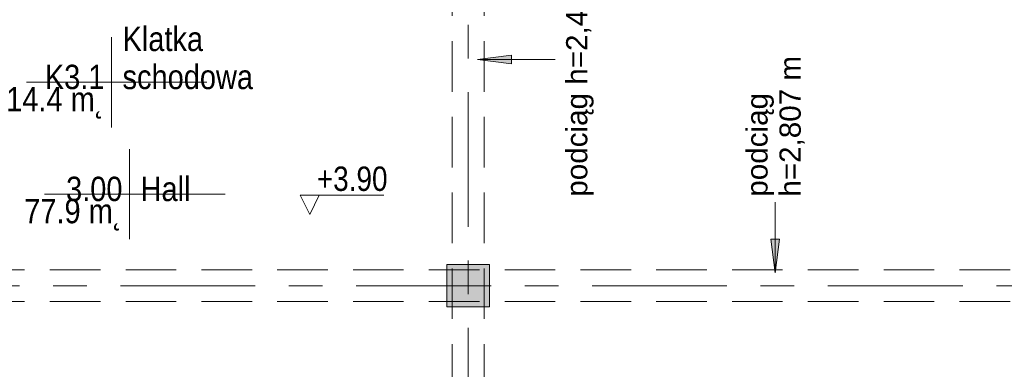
# Model space of a CAD drawing. Header units: centimetres. Extents: x -1737 to 22393, y -8842 to 3838.
# Tile 96 of 167: x -435 to 493, y 1289 to 1619. Entities that reach past the tile are written whole.
import ezdxf

# ---------------------------------------------------------------- set-up
doc = ezdxf.new("R2010")
doc.units = ezdxf.units.CM
doc.linetypes.add('Oś', pattern=[222.25, 127, -31.75, 31.75, -31.75])
doc.linetypes.add('Ukryte', pattern=[71.438, 47.625, -23.813])
for name, color, linetype, lineweight in [('A-AREA-IDEN', 2, 'Continuous', 13), ('A-DETL-HDLN', 90, 'Ukryte', 9), ('G-ANNO-DIMS', 111, 'Continuous', 13), ('G-ANNO-TEXT', 231, 'Continuous', 13), ('S-COLS', 52, 'Continuous', 13), ('S-GRID', 1, 'Continuous', 13)]:
    doc.layers.add(name, color=color, linetype=linetype, lineweight=lineweight)
doc.styles.add('Arial Narrow_4', font='ARIALN.TTF', dxfattribs={"height": 23})
doc.styles.add('Arial_5', font='arial.ttf', dxfattribs={"height": 20})
doc.styles.add('Arial_7', font='arial.ttf', dxfattribs={"width": 0.85, "height": 23})

# ---------------------------------------------------------------- blocks, each defined once
blk = doc.blocks.new('M_Concrete-Square-Column - 400 x 400mm-1512407-3_piętro I __3_90 m_ - stan projektowany')
at = {"layer": 'S-COLS', "lineweight": 9}
blk.add_hatch(color=253, dxfattribs=at).paths.add_polyline_path([(20, -20), (20, 20), (-20, 20), (-20, -20), (11, -20)], flags=0)
for p, q in [((20, 20), (-20, 20)), ((-20, 20), (-20, -20)), ((20, -20), (20, 20)), ((-20, -20), (20, -20))]:
    blk.add_line(p, q, dxfattribs=at)
blk = doc.blocks.new('Spot Elevations - Kota wyk 2-385235-3_piętro I __3_90 m_ - stan projektowany')
at = {"layer": 'G-ANNO-DIMS'}
for p, q in [((0, 0), (-0.09, 0.18)), ((-0.09, 0.18), (0.6992, 0.18)), ((0, 0), (0.09, 0.18))]:
    blk.add_line(p, q, dxfattribs=at)
blk = doc.blocks.new('METKA_POMIESZCZENIA2 - Rozbudowana - bez ramki-2396678-3_piętro I __3_90 m_ - stan projektowany')
at = {"layer": 'A-AREA-IDEN'}
for p, q in [((0, 0.425), (0, 0)), ((0.0976, 0), (-0.8, 0)), ((-0.8, 0), (0.9, 0)), ((0, 0), (0, -0.425))]:
    blk.add_line(p, q, dxfattribs=at)

msp = doc.modelspace()

# ---------------------------------------------------------------- hatches: boundary and pattern name
at = {"layer": 'G-ANNO-TEXT'}
for points in [[(-3.69, 1581.66), (28.06, 1577.48), (28.06, 1585.84)], [(276.66, 1380.43), (280.84, 1412.18), (272.48, 1412.18)]]:
    msp.add_hatch(color=170, dxfattribs=at).paths.add_polyline_path(points, flags=0)

# ---------------------------------------------------------------- linework, layer by layer
at = {"layer": 'A-DETL-HDLN'}
for p, q in [((-27.62, 408.33), (-27.62, 2788.33)), ((-27.62, 408.33), (-27.62, 2788.33)), ((2.38, 408.33), (2.38, 2788.33)), ((2.38, 408.33), (2.38, 2788.33)), ((-1192.62, 1383.33), (1167.38, 1383.33)), ((-1192.62, 1383.33), (1167.38, 1383.33)), ((-1192.62, 1353.33), (1167.38, 1353.33)), ((-1192.62, 1353.33), (1167.38, 1353.33))]:
    msp.add_line(p, q, dxfattribs=at)
at = {"layer": 'G-ANNO-TEXT', "color": 170}
for p, q in [((28.06, 1585.84), (-3.69, 1581.66)), ((-3.69, 1581.66), (28.06, 1577.48)), ((-3.69, 1581.66), (69.37, 1581.66)), ((28.06, 1577.48), (28.06, 1585.84)), ((276.66, 1380.43), (276.66, 1447.27)), ((280.84, 1412.18), (272.48, 1412.18)), ((272.48, 1412.18), (276.66, 1380.43)), ((276.66, 1380.43), (280.84, 1412.18))]:
    msp.add_line(p, q, dxfattribs=at)
at = {"layer": 'S-GRID', "linetype": 'Oś'}
for p, q in [((-12.62, 2884.27), (-12.62, 27.13)), ((1342.46, 1368.33), (-1368.76, 1368.33))]:
    msp.add_line(p, q, dxfattribs=at)

# ---------------------------------------------------------------- block references
at = {"layer": 'A-AREA-IDEN', "color": 0, "xscale": 99.99999999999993, "yscale": 99.99999999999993, "zscale": 99.99999999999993}
for p in [(-348.79, 1560.2), (-331.79, 1454.59)]:
    msp.add_blockref('METKA_POMIESZCZENIA2 - Rozbudowana - bez ramki-2396678-3_piętro I __3_90 m_ - stan projektowany', p, dxfattribs=at)
at = {"layer": 'G-ANNO-DIMS', "xscale": 99.99999999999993, "yscale": 99.99999999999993, "zscale": 99.99999999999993}
msp.add_blockref('Spot Elevations - Kota wyk 2-385235-3_piętro I __3_90 m_ - stan projektowany', (-161.97, 1435.63), dxfattribs=at)
at = {"layer": 'S-COLS', "lineweight": 9}
msp.add_blockref('M_Concrete-Square-Column - 400 x 400mm-1512407-3_piętro I __3_90 m_ - stan projektowany', (-12.62, 1368.33), dxfattribs=at)

# ---------------------------------------------------------------- texts
at = {"layer": 'A-AREA-IDEN', "color": 0, "char_height": 23, "line_spacing_factor": 0.936439, "style": 'Arial_7'}
for s, insert, width, attachment_point in [('\\pt84.99995,169.9999,255.00008,340.00003,424.99998,509.99993,595.00011,680.00006,765.00001,849.99996,934.99991,1020.00009,1105.00004,1189.99999,1274.99994,1359.99989,1445.00007,1530.00002,1614.99997,1699.99992,1785.0001,1870.00005,1955,2039.99995,2124.9999,2210.00008,2295.00003,2379.99998,2464.99993,2550.00011,2635.00006,2720.00001;2.0 m˛', (-199.21, 1660.58), 76.5, 3), ('\\pxt3.69565,7.3913,11.08696,14.78261,18.47826,22.17391,25.86957,29.56522,33.26087,36.95652,40.65217,44.34783,48.04348,51.73913,55.43478,59.13043,62.82609,66.52174,70.21739,73.91304,77.6087,81.30435,85,88.69565,92.3913,96.08696,99.78261,103.47826,107.17391,110.86957,114.56522,118.26087;{Klatka\\Pschodowa}', (-338.36, 1553.42), 121.975, 7), ('\\pxqr,t3.69565,7.3913,11.08696,14.78261,18.47826,22.17391,25.86957,29.56522,33.26087,36.95652,40.65217,44.34783,48.04348,51.73913,55.43478,59.13043,62.82609,66.52174,70.21739,73.91304,77.6087,81.30435,85,88.69565,92.3913,96.08696,99.78261,103.47826,107.17391,110.86957,114.56522,118.26087;{K3.1}', (-355.44, 1553.42), 55.675, 9), ('\\pt84.99995,169.9999,255.00008,340.00003,424.99998,509.99993,595.00011,680.00006,765.00001,849.99996,934.99991,1020.00009,1105.00004,1189.99999,1274.99994,1359.99989,1445.00007,1530.00002,1614.99997,1699.99992,1785.0001,1870.00005,1955,2039.99995,2124.9999,2210.00008,2295.00003,2379.99998,2464.99993,2550.00011,2635.00006,2720.00001;14.4 m˛', (-355.44, 1555.81), 91.63, 3), ('\\pxqr,t3.69565,7.3913,11.08696,14.78261,18.47826,22.17391,25.86957,29.56522,33.26087,36.95652,40.65217,44.34783,48.04348,51.73913,55.43478,59.13043,62.82609,66.52174,70.21739,73.91304,77.6087,81.30435,85,88.69565,92.3913,96.08696,99.78261,103.47826,107.17391,110.86957,114.56522,118.26087;{3.00}', (-338.44, 1447.81), 52.87, 9), ('\\pxt3.69565,7.3913,11.08696,14.78261,18.47826,22.17391,25.86957,29.56522,33.26087,36.95652,40.65217,44.34783,48.04348,51.73913,55.43478,59.13043,62.82609,66.52174,70.21739,73.91304,77.6087,81.30435,85,88.69565,92.3913,96.08696,99.78261,103.47826,107.17391,110.86957,114.56522,118.26087;{Hall}', (-321.36, 1447.81), 46.665, 7), ('\\pt84.99995,169.9999,255.00008,340.00003,424.99998,509.99993,595.00011,680.00006,765.00001,849.99996,934.99991,1020.00009,1105.00004,1189.99999,1274.99994,1359.99989,1445.00007,1530.00002,1614.99997,1699.99992,1785.0001,1870.00005,1955,2039.99995,2124.9999,2210.00008,2295.00003,2379.99998,2464.99993,2550.00011,2635.00006,2720.00001;77.9 m˛', (-338.44, 1450.2), 91.63, 3)]:
    msp.add_mtext(s, dxfattribs=dict(at, insert=insert, width=width, attachment_point=attachment_point))
at = {"layer": 'G-ANNO-DIMS', "insert": (-155.28, 1480.73), "char_height": 23, "width": 79.9367, "attachment_point": 1, "line_spacing_factor": 0.974696, "style": 'Arial Narrow_4'}
msp.add_mtext('+3.90', dxfattribs=at)
at = {"layer": 'G-ANNO-TEXT', "color": 7, "char_height": 20, "attachment_point": 1, "rotation": 90, "line_spacing_factor": 0.936439, "style": 'Arial_5'}
for s, insert, width in [('\\pt127,254,381,508,635,762,889,1016,1143,1270,1397,1524,1651,1778,1905,2032,2159,2286,2413,2540,2667,2794,2921,3048,3175,3302,3429,3556,3683,3810,3937,4064;podciąg h=2,43 m', (79.66, 1452.27), 258.6), ('\\pt127,254,381,508,635,762,889,1016,1143,1270,1397,1524,1651,1778,1905,2032,2159,2286,2413,2540,2667,2794,2921,3048,3175,3302,3429,3556,3683,3810,3937,4064;podciąg\\Ph=2,807 m', (249.55, 1452.27), 137.663)]:
    msp.add_mtext(s, dxfattribs=dict(at, insert=insert, width=width))

doc.saveas('drawing.dxf')
